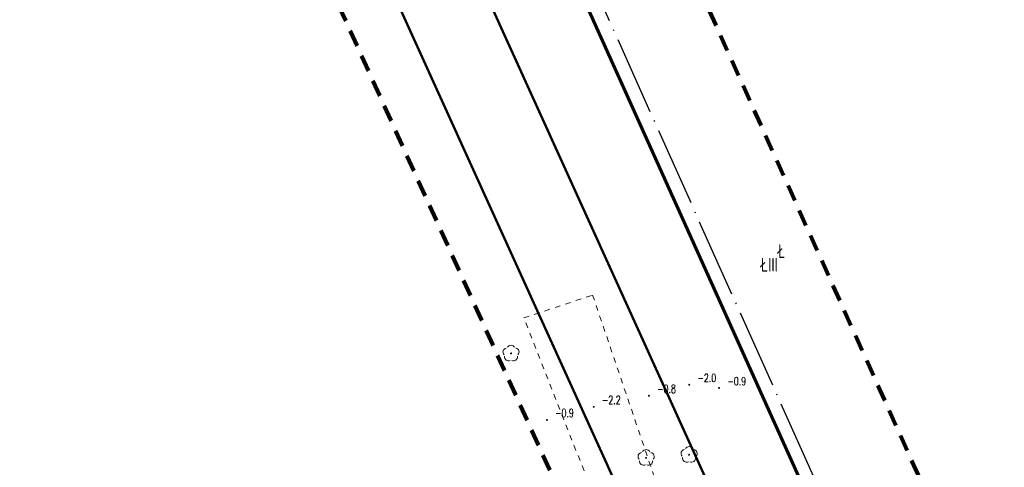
# Model space of a CAD drawing. Header units: metres. Extents: x 7389918 to 7395901, y 5992959 to 5996029.
# Tile 33 of 66: x 7393661 to 7393751, y 5994317 to 5994358. Entities that reach past the tile are written whole.
import ezdxf
from ezdxf.enums import TextEntityAlignment as Align

# ---------------------------------------------------------------- set-up
doc = ezdxf.new("R2010")
doc.units = ezdxf.units.M
doc.header["$MEASUREMENT"] = 0
for name, pattern in [('1', [0]), ('2', [1.5, 1, -0.5]), ('2_OTWM', [1, 0.5, -0.5]), ('4', [2.5, 1.5, -1]), ('ACAD_ISO04W100', [30, 24, -3, 0, -3])]:
    doc.linetypes.add(name, pattern=pattern)
doc.layers.get('0').update_dxf_attribs({"color": 250, "linetype": 'CONTINUOUS', "lineweight": 100})
for name, color, linetype, lineweight in [('# Orlen Projekt - granice nieustalone do ustalenia', 6, 'CONTINUOUS', 100), ('# projektowana LNSN', 10, 'CONTINUOUS', 30), ('Dzialki', 7, '1', 18), ('GRANICE_ZLE_L_0', 2, '1', 50), ('OTR_T_1', 7, 'CONTINUOUS', 18), ('OTW_L_3', 7, 'CONTINUOUS', 18)]:
    doc.layers.add(name, color=color, linetype=linetype, lineweight=lineweight)
for name, color, linetype, lineweight, true_color in [('Kontury', 7, '2', 18, 0x008000), ('Numery_konturow', 7, 'CONTINUOUS', 13, 0x008000), ('Numery_uzytkow', 7, 'CONTINUOUS', 13, 0x008000), ('OTZ_T_0', 7, 'CONTINUOUS', 18, 0x008000), ('Uzytki', 7, '2', 18, 0x008000), ('ZAKRES_L_0', 7, '4', 100, 0x008080)]:
    doc.layers.add(name, color=color, linetype=linetype, lineweight=lineweight, true_color=true_color)
doc.styles.get("Standard").update_dxf_attribs({"font": 'Simplex.SHX', "width": 0.75})

# ---------------------------------------------------------------- blocks, each defined once
blk = doc.blocks.new('2_OTRN')
at = {"linetype": 'Continuous'}
blk.add_circle((0, 0), 0.045, dxfattribs=at)
blk = doc.blocks.new('2_OTZL')
at = {"linetype": 'Continuous'}
blk.add_circle((0, 0), 0.045, dxfattribs=at)
for centre, start, end in [((-0.357, 0.116), 102.14447, 221.86002), ((0, 0.375), 30.14012, 149.85988), ((0.357, 0.116), 318.13998, 77.85553), ((-0.22, -0.303), 174.14818, 293.85423), ((0.22, -0.303), 246.14577, 5.85182)]:
    blk.add_arc(centre, 0.375, start, end, dxfattribs=at)

msp = doc.modelspace()

# ---------------------------------------------------------------- linework, layer by layer
at = {"layer": '# Orlen Projekt - granice nieustalone do ustalenia', "linetype": '1', "lineweight": 60}
msp.add_line((7393744.96, 5994287.14), (7393606.19, 5994595.48), dxfattribs=at)
at = {"layer": '# projektowana LNSN', "linetype": 'ACAD_ISO04W100', "ltscale": 0.3}
msp.add_lwpolyline([(7393699.15, 5994456.455), (7393699.15, 5994456.455), (7393697.506, 5994453.608), (7393674.451, 5994447.327), (7393745.826, 5994288.144), (7393747.371, 5994288.495), (7393747.226, 5994289.136)], dxfattribs=at)
at = {"layer": 'Dzialki'}
for p, q in [((7393737.33, 5994285.34), (7393483.89, 5994843.99)), ((7393510.79, 5994765.74), (7393729.75, 5994283.56)), ((7393606.19, 5994595.48), (7393744.96, 5994287.14))]:
    msp.add_line(p, q, dxfattribs=at)
at = {"layer": 'GRANICE_ZLE_L_0'}
for p, q in [((7393483.89, 5994843.99), (7393737.33, 5994285.34)), ((7393729.75, 5994283.56), (7393510.79, 5994765.74))]:
    msp.add_line(p, q, dxfattribs=at)
at = {"layer": 'Kontury'}
for p, q in [((7393635.19, 5994510.48), (7393737.33, 5994285.34)), ((7393677.63, 5994398.33), (7393729.75, 5994283.56)), ((7393744.96, 5994287.14), (7393699.13, 5994388.97))]:
    msp.add_line(p, q, dxfattribs=at)
at = {"layer": 'OTW_L_3', "linetype": '2_OTWM'}
for p, q in [((7393706.846, 5994330.595), (7393713.119, 5994332.686)), ((7393713.119, 5994332.686), (7393719.358, 5994314.299)), ((7393713.804, 5994312.937), (7393706.846, 5994330.595))]:
    msp.add_line(p, q, dxfattribs=at)
at = {"layer": 'Uzytki'}
for p, q in [((7393737.33, 5994285.34), (7393635.19, 5994510.48)), ((7393677.63, 5994398.33), (7393729.75, 5994283.56)), ((7393699.13, 5994388.97), (7393744.96, 5994287.14))]:
    msp.add_line(p, q, dxfattribs=at)
at = {"layer": 'ZAKRES_L_0', "linetype": '4'}
for p, q in [((7393720.574, 5994291.675), (7393648.677, 5994450)), ((7393684.796, 5994445.273), (7393750.677, 5994298.803))]:
    msp.add_line(p, q, dxfattribs=at)

# ---------------------------------------------------------------- block references
at = {"layer": 'OTR_T_1'}
for p in [(7393721.935, 5994324.506), (7393724.663, 5994324.21), (7393718.259, 5994323.498), (7393713.218, 5994322.49), (7393708.948, 5994321.304)]:
    msp.add_blockref('2_OTRN', p, dxfattribs=at)
at = {"layer": 'OTZ_T_0'}
for p in [(7393705.676, 5994327.363), (7393721.924, 5994318.119), (7393718.002, 5994317.838)]:
    msp.add_blockref('2_OTZL', p, dxfattribs=at)

# ---------------------------------------------------------------- texts
at = {"layer": 'Numery_konturow', "width": 0.7}
msp.add_text('ŁIII', height=1.25, dxfattribs=at).set_placement((7393730.02, 5994336.078), align=Align.TOP_RIGHT)
at = {"layer": 'Numery_uzytkow', "width": 0.7}
msp.add_text('Ł', height=1.25, dxfattribs=at).set_placement((7393730.02, 5994336.078))
at = {"layer": 'OTR_T_1', "lineweight": 9, "width": 0.7}
for s, p in [('-2.0', (7393722.685, 5994324.756)), ('-0.9', (7393725.413, 5994324.46)), ('-0.8', (7393719.009, 5994323.748)), ('-2.2', (7393713.968, 5994322.74)), ('-0.9', (7393709.698, 5994321.554))]:
    msp.add_text(s, height=0.75, dxfattribs=at).set_placement(p)

doc.saveas('drawing.dxf')
